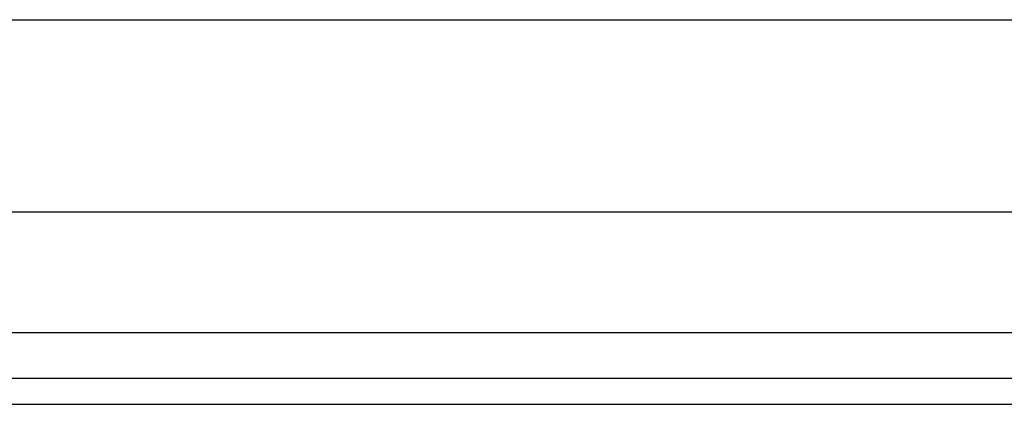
# Model space of a CAD drawing. Header units: inches. Extents: x 2 to 104, y 2 to 68.
# Tile 18 of 98: x 25.31 to 27.87, y 20.773 to 21.772. Entities that reach past the tile are written whole.
import ezdxf

# ---------------------------------------------------------------- set-up
doc = ezdxf.new("R2010")
doc.units = ezdxf.units.IN
doc.header["$LTSCALE"] = 6.250991
doc.header["$MEASUREMENT"] = 0
doc.layers.add('Visible Edges(ANSI)', color=7, linetype='Continuous', lineweight=25)
doc.layers.add('Visible Tangent Edges(ANSI)', color=7, linetype='Continuous', lineweight=25)

msp = doc.modelspace()

# ---------------------------------------------------------------- linework, layer by layer
at = {"layer": 'Visible Edges(ANSI)'}
for p, q in [((6.2657, 21.7722), (29.2919, 21.7722)), ((29.2919, 21.2726), (6.2657, 21.2726)), ((30.2451, 20.8402), (5.3384, 20.8402)), ((5.3384, 20.773), (30.2451, 20.773))]:
    msp.add_line(p, q, dxfattribs=at)
at = {"layer": 'Visible Tangent Edges(ANSI)'}
msp.add_line((30.2451, 20.9583), (5.3384, 20.9583), dxfattribs=at)

doc.saveas('drawing.dxf')
